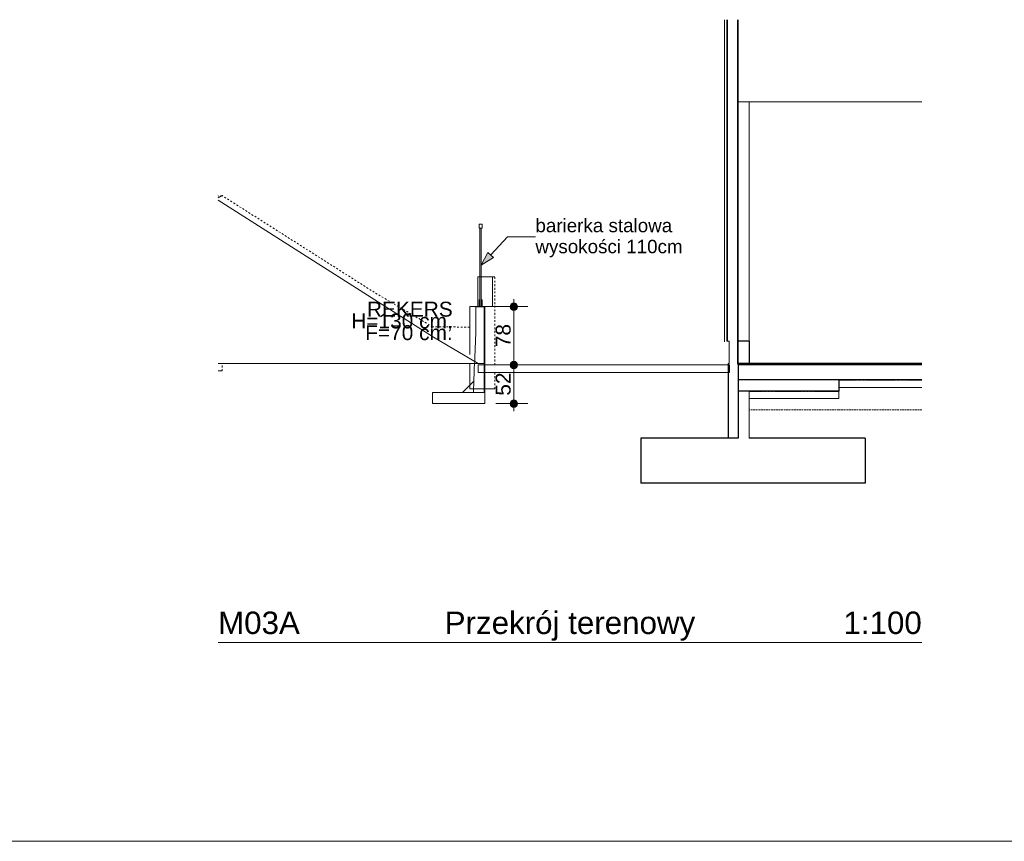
# Model space of a CAD drawing. Extents: x 250 to 10950, y 49 to 2920.
# Tile 11 of 23: x 8314 to 9632, y 50 to 1149. Entities that reach past the tile are written whole.
import ezdxf
from ezdxf.enums import TextEntityAlignment as Align
from ezdxf.xclip import XClip

# ---------------------------------------------------------------- set-up
doc = ezdxf.new("R2010")
doc.units = 0
doc.header["$MEASUREMENT"] = 0
doc.header["$XCLIPFRAME"] = 0
for name, pattern in [('Krawędzie ukryte', [34, 24, -10]), ('Przerywana', [48, 24, -24]), ('Przerywana gęsta', [18, 12, -6]), ('Wipeout_Contour', [10000, 0, -10000])]:
    doc.linetypes.add(name, pattern=pattern)
for name, color, linetype in [('FORMA - Arch 01 - 820-G Rysunki Obrazki', 7, 'Continuous'), ('M03A_Przekrój terenowy_2_0', 7, 'Continuous'), ('M03A_Przekrój terenowy_2_01FORMA - PZT - Inne obiekty', 7, 'Continuous'), ('M03A_Przekrój terenowy_2_09FORMA  - nawierzchnie MODEL', 7, 'Continuous'), ('M03A_Przekrój terenowy_2__FORMA - struktura elewacja', 7, 'Continuous'), ('M03A_Przekrój terenowy_2_FORMA - Arch 01 - 220-A Ściany', 7, 'Continuous'), ('M03A_Przekrój terenowy_2_FORMA - Arch 02 - Strefy', 7, 'Continuous'), ('M03A_Przekrój terenowy_2_FORMA - Arch 02 - Ściany zewnętrzne', 7, 'Continuous')]:
    doc.layers.add(name, color=color, linetype=linetype)
doc.styles.add('STYL_AUTOMATYCZNY_10', font='arial.ttf')
doc.styles.add('STYL_AUTOMATYCZNY_2', font='arial.ttf')

# ---------------------------------------------------------------- blocks, each defined once
blk = doc.blocks.new('Rysunek_3_2', base_point=(29094828.1, 689.4))
at = {"layer": 'M03A_Przekrój terenowy_2_0', "linetype": 'Continuous', "lineweight": 0, "true_color": 0x000000}
for points in [[(8931.8, 821), (8948.2, 831.3), (8940.8, 838.1)], [(8970.4, 765.5), (8970.8, 763.5), (8971.8, 761.9), (8973.5, 760.8), (8975.4, 760.5), (8977.3, 760.8), (8978.9, 761.9), (8980, 763.5), (8980.4, 765.5), (8980, 767.4), (8978.9, 769), (8977.3, 770.1), (8975.4, 770.5), (8973.5, 770.1), (8971.8, 769), (8970.8, 767.4)], [(8970.4, 687.4), (8970.8, 685.5), (8971.8, 683.9), (8973.5, 682.8), (8975.4, 682.4), (8977.3, 682.8), (8978.9, 683.9), (8980, 685.5), (8980.4, 687.4), (8980, 689.3), (8978.9, 691), (8977.3, 692), (8975.4, 692.4), (8973.5, 692), (8971.8, 691), (8970.8, 689.3)], [(8970.4, 635.7), (8970.8, 633.8), (8971.8, 632.2), (8973.5, 631.1), (8975.4, 630.7), (8977.3, 631.1), (8978.9, 632.2), (8980, 633.8), (8980.4, 635.7), (8980, 637.6), (8978.9, 639.2), (8977.3, 640.3), (8975.4, 640.7), (8973.5, 640.3), (8971.8, 639.2), (8970.8, 637.6)]]:
    blk.add_hatch(color=18, dxfattribs=at).paths.add_polyline_path(points)
at = {"layer": 'M03A_Przekrój terenowy_2_0', "color": 7, "linetype": 'Continuous', "lineweight": 13, "ltscale": 0.1}
for p, q in [((8932.9, 875.7), (8928.8, 875.7)), ((8928.8, 870.7), (8928.8, 875.7)), ((8932.9, 870.7), (8928.8, 870.7)), ((8932.9, 870.7), (8932.9, 875.7)), ((8944.5, 834.7), (8966.8, 858.9)), ((8966.8, 858.9), (9004.3, 858.9)), ((8931.8, 821), (8940.8, 838.1)), ((8931.8, 821), (8948.2, 831.3)), ((8940.8, 838.1), (8948.2, 831.3)), ((8975.4, 770.5), (8975.4, 775.5)), ((8994.1, 765.5), (8980.4, 765.5)), ((8975.4, 692.4), (8975.4, 760.5)), ((8994.1, 687.4), (8980.4, 687.4)), ((9521.5, 689.4), (9521.5, 687.4)), ((8975.4, 640.7), (8975.4, 682.4)), ((8866.4, 635.7), (8866.4, 650.7)), ((9521.5, 657.4), (9410.5, 657.4)), ((8924.9, 635.7), (8866.4, 635.7)), ((8924.9, 635.7), (8936.4, 635.7)), ((8970.4, 635.7), (8951.4, 635.7)), ((8994.1, 635.7), (8980.4, 635.7)), ((9410.5, 642.4), (9290.5, 642.4)), ((8975.4, 625.7), (8975.4, 630.7))]:
    blk.add_line(p, q, dxfattribs=at)
at = {"layer": 'M03A_Przekrój terenowy_2_0', "color": 7, "linetype": 'Continuous', "lineweight": 25, "ltscale": 0.1}
for p, q in [((9275.4, 689.4), (9275.4, 687.4)), ((9275.5, 689.4), (9275.5, 687.4)), ((9410.5, 667.4), (9275.5, 667.4)), ((9521.5, 667.4), (9410.5, 667.4)), ((9410.5, 657.4), (9410.5, 652.4)), ((9145.5, 589.4), (9145.5, 529.4)), ((9262.5, 589.4), (9145.5, 589.4)), ((9445.5, 589.4), (9290.5, 589.4)), ((9445.5, 589.4), (9445.5, 529.4)), ((9445.5, 529.4), (9145.5, 529.4))]:
    blk.add_line(p, q, dxfattribs=at)
at = {"layer": 'M03A_Przekrój terenowy_2_0', "color": 7, "linetype": 'Przerywana gęsta', "lineweight": 15, "ltscale": 0.1}
for p, q in [((9521.5, 667), (9410.5, 667)), ((9410.5, 652), (9290.5, 652))]:
    blk.add_line(p, q, dxfattribs=at)
at = {"layer": 'M03A_Przekrój terenowy_2_0', "color": 7, "linetype": 'Krawędzie ukryte', "lineweight": 13, "ltscale": 0.1}
for p, q in [((9410.5, 627.4), (9290.5, 627.4)), ((9521.5, 627.4), (9410.5, 627.4))]:
    blk.add_line(p, q, dxfattribs=at)
at = {"layer": 'M03A_Przekrój terenowy_2_0', "color": 7, "linetype": 'Continuous', "lineweight": 25, "ltscale": 0.1, "flags": 128}
for points in [[(9521.5, 689.4), (9410.5, 689.4), (9290.5, 689.4), (9275.5, 689.4)], [(9521.5, 687.4), (9410.5, 687.4), (9275.5, 687.4)], [(9410.5, 667.4), (9410.5, 667), (9410.5, 657.4)], [(9410.5, 652.4), (9290.5, 652.4), (9275.5, 652.4)], [(9275.5, 589.4), (9262.9, 589.4), (9262.5, 589.4)]]:
    blk.add_lwpolyline(points, dxfattribs=at)
at = {"layer": 'M03A_Przekrój terenowy_2_0', "color": 7, "linetype": 'Continuous', "lineweight": 13, "ltscale": 0.1, "flags": 128}
for points in [[(9521.5, 687.4), (9521.5, 667.4), (9521.5, 667), (9521.5, 657.4), (9521.5, 627.4), (9521.5, 597.4)], [(9410.5, 652.4), (9410.5, 652), (9410.5, 642.4)]]:
    blk.add_lwpolyline(points, dxfattribs=at)
at = {"layer": 'M03A_Przekrój terenowy_2_0', "color": 7, "linetype": 'Continuous', "lineweight": 13, "ltscale": 0.1}
for centre in [(8975.4, 765.5), (8975.4, 687.4), (8975.4, 635.7)]:
    blk.add_circle(centre, 5, dxfattribs=at)
at = {"layer": 'M03A_Przekrój terenowy_2_09FORMA  - nawierzchnie MODEL', "color": 7, "linetype": 'Continuous', "lineweight": 18, "ltscale": 0.1}
blk.add_line((9264, 687.4), (9264, 677.4), dxfattribs=at)
at = {"layer": 'M03A_Przekrój terenowy_2__FORMA - struktura elewacja', "color": 7, "linetype": 'Continuous', "lineweight": 15, "ltscale": 0.1}
for p, q in [((9257.3, 1149.5), (9257.3, 718.5)), ((9257.4, 718.5), (9257.4, 1149.5))]:
    blk.add_line(p, q, dxfattribs=at)
at = {"layer": 'M03A_Przekrój terenowy_2_FORMA - Arch 01 - 220-A Ściany', "color": 7, "linetype": 'Continuous', "lineweight": 15, "ltscale": 0.1}
for p, q in [((9260.5, 1149.5), (9260.5, 1039.4)), ((9260.5, 1039.4), (9260.5, 719.4)), ((9263.5, 719.4), (9263.5, 689.4)), ((9275.4, 689.4), (9275, 689.4))]:
    blk.add_line(p, q, dxfattribs=at)
at = {"layer": 'M03A_Przekrój terenowy_2_FORMA - Arch 01 - 220-A Ściany', "color": 7, "linetype": 'Continuous', "lineweight": 25, "ltscale": 0.1}
for p, q in [((9261, 1149.5), (9261, 1039.4)), ((9261, 1039.4), (9261, 719.4))]:
    blk.add_line(p, q, dxfattribs=at)
at = {"layer": 'M03A_Przekrój terenowy_2_FORMA - Arch 01 - 220-A Ściany', "color": 7, "linetype": 'Continuous', "lineweight": 15, "ltscale": 0.1, "flags": 128}
blk.add_lwpolyline([(9263.5, 719.4), (9261, 719.4), (9260.5, 719.4)], dxfattribs=at)
at = {"layer": 'M03A_Przekrój terenowy_2_FORMA - Arch 02 - Strefy', "color": 7, "linetype": 'Continuous', "lineweight": 13, "ltscale": 0.1}
blk.add_line((9521.5, 1039.4), (9521.5, 689.4), dxfattribs=at)
at = {"layer": 'M03A_Przekrój terenowy_2_FORMA - Arch 02 - Ściany zewnętrzne', "color": 7, "linetype": 'Continuous', "lineweight": 13, "ltscale": 0.1}
for p, q in [((9262.5, 689.4), (9262.5, 589.4)), ((9262.9, 689.4), (9262.9, 589.4)), ((9290.5, 642.4), (9290.5, 589.4))]:
    blk.add_line(p, q, dxfattribs=at)
at = {"layer": 'M03A_Przekrój terenowy_2_FORMA - Arch 02 - Ściany zewnętrzne', "color": 7, "linetype": 'Continuous', "lineweight": 13, "ltscale": 0.1, "flags": 128}
for points in [[(9263.5, 689.4), (9262.9, 689.4), (9262.5, 689.4)], [(9290.5, 652.4), (9290.5, 652), (9290.5, 642.4)]]:
    blk.add_lwpolyline(points, dxfattribs=at)
at = {"layer": 'M03A_Przekrój terenowy_2_FORMA - Arch 02 - Ściany zewnętrzne', "color": 7, "linetype": 'Continuous', "lineweight": 25, "ltscale": 0.1, "flags": 128}
blk.add_lwpolyline([(9275.5, 687.4), (9275.5, 667.4), (9275.5, 652.4), (9275.5, 589.4)], dxfattribs=at)
at = {"layer": 'M03A_Przekrój terenowy_2_0', "color": 7, "linetype": 'Continuous', "lineweight": 13, "insert": (9004.3, 857.3), "char_height": 18, "width": 254.39, "attachment_point": 4, "line_spacing_factor": 0.937578, "style": 'STYL_AUTOMATYCZNY_10'}
blk.add_mtext('\\A1;{\\pql;\\fArial|b0|i0|c238|p0;\\W1.000000;barierka stalowa \\fArial|b0|i0|c238|p0;\\W1.000000;wysokości 110cm}', dxfattribs=at)
at = {"color": 254, "linetype": 'Wipeout_Contour', "lineweight": 0, "ltscale": 35918.857611}
blk.add_wipeout([(8947, 805.5), (8947, 687.4), (8949.9, 687.4), (8949.9, 805.5)], dxfattribs=at).dxf.layer = 'M03A_Przekrój terenowy_2_01FORMA - PZT - Inne obiekty'
at = {"color": 254, "linetype": 'Wipeout_Contour', "lineweight": 0, "ltscale": 35892.931111}
blk.add_wipeout([(8949.9, 677.4), (8947, 677.4), (8947, 655.5), (8949.9, 655.5)], dxfattribs=at).dxf.layer = 'M03A_Przekrój terenowy_2_01FORMA - PZT - Inne obiekty'
at = {"color": 254, "linetype": 'Wipeout_Contour', "lineweight": 0, "ltscale": 25889.666985}
blk.add_wipeout([(8584.9, 914.1), (8579.5, 913.5), (8579.5, 911.3)], dxfattribs=at).dxf.layer = 'M03A_Przekrój terenowy_2_09FORMA  - nawierzchnie MODEL'
at = {"color": 254, "linetype": 'Wipeout_Contour', "lineweight": 0, "ltscale": 34437.709427}
blk.add_wipeout([(8584.9, 689.4), (8579.5, 689.4), (8579.5, 679.4), (8584.9, 679.4)], dxfattribs=at).dxf.layer = 'M03A_Przekrój terenowy_2_09FORMA  - nawierzchnie MODEL'
at = {"color": 254, "linetype": 'Wipeout_Contour', "lineweight": 0, "ltscale": 37303.496453}
blk.add_wipeout([(9275.5, 719.4), (9290.5, 719.4), (9290.5, 1039.4), (9275.5, 1039.4)], dxfattribs=at).dxf.layer = 'M03A_Przekrój terenowy_2_FORMA - Arch 01 - 220-A Ściany'
at = {"layer": 'M03A_Przekrój terenowy_2_09FORMA  - nawierzchnie MODEL', "color": 7, "linetype": 'Przerywana', "lineweight": 13, "ltscale": 0.1}
blk.add_line((8584.9, 679.4), (8584.9, 689.4), dxfattribs=at)
at = {"layer": 'M03A_Przekrój terenowy_2_09FORMA  - nawierzchnie MODEL', "color": 251, "linetype": 'Continuous', "lineweight": 13, "ltscale": 0.1, "true_color": 0x606060}
blk.add_line((8579.5, 679.4), (8584.9, 679.4), dxfattribs=at)
at = {"layer": 'M03A_Przekrój terenowy_2_FORMA - Arch 01 - 220-A Ściany', "color": 7, "linetype": 'Continuous', "lineweight": 25, "ltscale": 0.1}
for p, q in [((9275, 1149.5), (9275, 1039.4)), ((9275, 1039.4), (9275, 689.4))]:
    blk.add_line(p, q, dxfattribs=at)
at = {"layer": 'M03A_Przekrój terenowy_2_FORMA - Arch 01 - 220-A Ściany', "color": 7, "linetype": 'Continuous', "lineweight": 15, "ltscale": 0.1}
for p, q in [((9275.5, 1149.5), (9275.5, 1039.4)), ((9275.5, 1039.4), (9275.5, 719.4)), ((9275.5, 719.4), (9275.5, 689.4))]:
    blk.add_line(p, q, dxfattribs=at)
at = {"layer": 'M03A_Przekrój terenowy_2_FORMA - Arch 01 - 220-A Ściany', "color": 7, "linetype": 'Continuous', "lineweight": 13, "ltscale": 0.1}
blk.add_line((9275.5, 1039.4), (9290.5, 1039.4), dxfattribs=at)
at = {"layer": 'M03A_Przekrój terenowy_2_FORMA - Arch 02 - Strefy', "color": 7, "linetype": 'Continuous', "lineweight": 13, "ltscale": 0.1}
for p, q in [((9290.5, 1039.4), (9290.5, 719.4)), ((9521.5, 1039.4), (9290.5, 1039.4))]:
    blk.add_line(p, q, dxfattribs=at)
at = {"layer": 'M03A_Przekrój terenowy_2_FORMA - Arch 02 - Ściany zewnętrzne', "color": 7, "linetype": 'Continuous', "lineweight": 25, "ltscale": 0.1}
for q in [(9275.5, 719.4), (9290.5, 689.4)]:
    blk.add_line((9290.5, 719.4), q, dxfattribs=at)
at = {"color": 254, "linetype": 'Wipeout_Contour', "lineweight": 0, "ltscale": 35865.53338}
blk.add_wipeout([(8936.2, 677.4), (8936.2, 655.5), (8947, 655.5), (8947, 677.4)], dxfattribs=at).dxf.layer = 'M03A_Przekrój terenowy_2_01FORMA - PZT - Inne obiekty'
at = {"color": 254, "linetype": 'Wipeout_Contour', "lineweight": 0, "ltscale": 43610.113115}
blk.add_wipeout([(8584.9, 914.1), (8579.5, 911.3), (8579.5, 907.9), (8867.7, 724.8), (8788.5, 784.7)], dxfattribs=at).dxf.layer = 'M03A_Przekrój terenowy_2_09FORMA  - nawierzchnie MODEL'
at = {"layer": 'M03A_Przekrój terenowy_2_01FORMA - PZT - Inne obiekty', "color": 7, "linetype": 'Przerywana', "lineweight": 13, "ltscale": 0.1}
blk.add_line((8949.9, 655.5), (8949.9, 677.4), dxfattribs=at)
at = {"layer": 'M03A_Przekrój terenowy_2_01FORMA - PZT - Inne obiekty', "color": 1, "linetype": 'Continuous', "lineweight": 13, "ltscale": 0.1}
blk.add_line((8947, 655.5), (8949.9, 655.5), dxfattribs=at)
at = {"layer": 'M03A_Przekrój terenowy_2_09FORMA  - nawierzchnie MODEL', "color": 7, "linetype": 'Przerywana', "lineweight": 13, "ltscale": 0.1}
blk.add_line((8584.9, 914.1), (8579.5, 913.5), dxfattribs=at)
at = {"layer": 'M03A_Przekrój terenowy_2_09FORMA  - nawierzchnie MODEL', "color": 251, "linetype": 'Continuous', "lineweight": 13, "ltscale": 0.1, "true_color": 0x606060}
blk.add_line((8579.5, 911.3), (8584.9, 914.1), dxfattribs=at)
at = {"layer": 'M03A_Przekrój terenowy_2_0', "color": 7, "linetype": 'Continuous', "lineweight": 13, "insert": (8971.4, 646.3), "char_height": 20, "width": 30.509, "attachment_point": 7, "rotation": 90, "style": 'STYL_AUTOMATYCZNY_10'}
blk.add_mtext('\\A1;{\\pql;\\fArial|b0|i0|c238|p0;\\W1.000000;52}', dxfattribs=at)
at = {"color": 254, "linetype": 'Wipeout_Contour', "lineweight": 0, "ltscale": 62421.568869}
blk.add_wipeout([(8866.8, 738.5), (8788.5, 784.7), (8867.7, 724.8), (8927.6, 689.4), (8936.2, 689.4), (8916.3, 701.3), (8916.3, 703.5)], dxfattribs=at).dxf.layer = 'M03A_Przekrój terenowy_2_09FORMA  - nawierzchnie MODEL'
at = {"layer": 'M03A_Przekrój terenowy_2_09FORMA  - nawierzchnie MODEL', "color": 7, "linetype": 'Przerywana', "lineweight": 13, "ltscale": 0.1}
blk.add_line((8788.5, 784.7), (8584.9, 914.1), dxfattribs=at)
at = {"layer": 'M03A_Przekrój terenowy_2_0', "color": 7, "linetype": 'Continuous', "lineweight": 13, "insert": (8893.6, 751.8), "char_height": 20, "attachment_point": 9, "style": 'STYL_AUTOMATYCZNY_2'}
blk.add_mtext('\\A1;{\\pqr;\\fArial|b0|i0|c238|p0;\\W1.000000;REKERS}', dxfattribs=at)
at = {"color": 254, "linetype": 'Wipeout_Contour', "lineweight": 0, "ltscale": 35885.87049}
blk.add_wipeout([(8927, 805.5), (8927, 765.5), (8947, 765.5), (8947, 805.5)], dxfattribs=at).dxf.layer = 'M03A_Przekrój terenowy_2_01FORMA - PZT - Inne obiekty'
at = {"color": 254, "linetype": 'Wipeout_Contour', "lineweight": 0, "ltscale": 26787.760081}
blk.add_wipeout([(8916.3, 738.1), (8866.8, 738.5), (8916.3, 703.5)], dxfattribs=at).dxf.layer = 'M03A_Przekrój terenowy_2_09FORMA  - nawierzchnie MODEL'
at = {"layer": 'M03A_Przekrój terenowy_2_0', "color": 7, "linetype": 'Continuous', "lineweight": 13, "ltscale": 0.1}
for p, q in [((8929.8, 774.5), (8928.8, 774.5)), ((8932.9, 774.5), (8931.8, 774.5))]:
    blk.add_line(p, q, dxfattribs=at)
at = {"layer": 'M03A_Przekrój terenowy_2_01FORMA - PZT - Inne obiekty', "color": 1, "linetype": 'Continuous', "lineweight": 13, "ltscale": 0.1}
for p, q in [((8927, 805.5), (8947, 805.5)), ((8947, 805.5), (8949.9, 805.5))]:
    blk.add_line(p, q, dxfattribs=at)
at = {"layer": 'M03A_Przekrój terenowy_2_09FORMA  - nawierzchnie MODEL', "color": 7, "linetype": 'Przerywana', "lineweight": 13, "ltscale": 0.1}
blk.add_line((8866.8, 738.5), (8788.5, 784.7), dxfattribs=at)
at = {"layer": 'M03A_Przekrój terenowy_2_0', "color": 7, "linetype": 'Continuous', "lineweight": 13, "char_height": 20, "attachment_point": 9, "style": 'STYL_AUTOMATYCZNY_2'}
for s, insert in [('\\A1;{\\pqr;\\fArial|b0|i0|c238|p0;\\W1.000000;H=130 cm,  }', (8893.6, 732.6)), ('\\A1;{\\pqr;\\fArial|b0|i0|c238|p0;\\W1.000000;F=70 cm.}', (8893.6, 720.4))]:
    blk.add_mtext(s, dxfattribs=dict(at, insert=insert))
at = {"color": 254, "linetype": 'Wipeout_Contour', "lineweight": 0, "ltscale": 35884.479624}
blk.add_wipeout([(8936.2, 687.4), (8947, 687.4), (8947, 765.5), (8936.2, 765.5)], dxfattribs=at).dxf.layer = 'M03A_Przekrój terenowy_2_01FORMA - PZT - Inne obiekty'
at = {"layer": 'M03A_Przekrój terenowy_2_0', "color": 7, "linetype": 'Continuous', "lineweight": 13, "ltscale": 0.1}
blk.add_line((8970.4, 687.4), (8951.2, 687.4), dxfattribs=at)
at = {"layer": 'M03A_Przekrój terenowy_2_01FORMA - PZT - Inne obiekty', "color": 1, "linetype": 'Continuous', "lineweight": 13, "ltscale": 0.1}
blk.add_line((8947, 805.5), (8947, 765.5), dxfattribs=at)
at = {"layer": 'M03A_Przekrój terenowy_2_01FORMA - PZT - Inne obiekty', "color": 7, "linetype": 'Przerywana', "lineweight": 13, "ltscale": 0.1}
blk.add_line((8949.9, 687.4), (8949.9, 805.5), dxfattribs=at)
at = {"layer": 'M03A_Przekrój terenowy_2_0', "color": 7, "linetype": 'Continuous', "lineweight": 13, "insert": (8971.4, 711.2), "char_height": 20, "width": 30.509, "attachment_point": 7, "rotation": 90, "style": 'STYL_AUTOMATYCZNY_10'}
blk.add_mtext('\\A1;{\\pql;\\fArial|b0|i0|c238|p0;\\W1.000000;78}', dxfattribs=at)
at = {"color": 254, "linetype": 'Wipeout_Contour', "lineweight": 0, "ltscale": 35824.561945}
blk.add_wipeout([(8916.3, 701.3), (8936.2, 689.4), (8936.2, 765.5), (8916.3, 765.5)], dxfattribs=at).dxf.layer = 'M03A_Przekrój terenowy_2_01FORMA - PZT - Inne obiekty'
at = {"layer": 'M03A_Przekrój terenowy_2_0', "color": 7, "linetype": 'Continuous', "lineweight": 13, "ltscale": 0.1}
for p, q in [((8929.8, 765.2), (8929.8, 870.7)), ((8931.8, 765.2), (8931.8, 870.7)), ((8924.4, 765.2), (8924.9, 765.7)), ((8935.9, 765.2), (8924.4, 765.2)), ((8924.4, 765.2), (8924.4, 730.7)), ((8935.9, 765.7), (8924.9, 765.7)), ((8928.8, 774.5), (8928.8, 765.2)), ((8970.4, 765.5), (8932.8, 765.5)), ((8932.9, 774.5), (8932.9, 765.2)), ((8936.4, 765.2), (8935.9, 765.7)), ((8936.2, 765.5), (8935.9, 765.2))]:
    blk.add_line(p, q, dxfattribs=at)
at = {"layer": 'M03A_Przekrój terenowy_2_01FORMA - PZT - Inne obiekty', "color": 1, "linetype": 'Continuous', "lineweight": 13, "ltscale": 0.1}
for p, q in [((8927, 765.5), (8927, 805.5)), ((8916.3, 765.5), (8936.2, 765.5)), ((8916.3, 701.3), (8916.3, 765.5)), ((8936.2, 765.5), (8947, 765.5))]:
    blk.add_line(p, q, dxfattribs=at)
at = {"layer": 'M03A_Przekrój terenowy_2_09FORMA  - nawierzchnie MODEL', "color": 7, "linetype": 'Przerywana', "lineweight": 13, "ltscale": 0.1}
blk.add_line((8916.3, 738.1), (8866.8, 738.5), dxfattribs=at)
at = {"color": 254, "linetype": 'Wipeout_Contour', "lineweight": 0, "ltscale": 71636.840151}
blk.add_wipeout([(8916.3, 655.5), (8936.2, 655.5), (8936.2, 677.4), (8927.6, 677.4), (8927.6, 687.4), (8936.2, 687.4), (8936.2, 689.4), (8916.3, 689.4)], dxfattribs=at).dxf.layer = 'M03A_Przekrój terenowy_2_01FORMA - PZT - Inne obiekty'
at = {"layer": 'M03A_Przekrój terenowy_2_0', "color": 7, "linetype": 'Continuous', "lineweight": 13, "ltscale": 0.1}
for p, q in [((8935.9, 650.7), (8935.9, 765.2)), ((8936.4, 635.7), (8936.4, 765.2)), ((8921.4, 650.7), (8924.4, 730.7)), ((8906.8, 650.8), (8921.8, 665.8)), ((8866.4, 650.7), (8936.4, 650.7))]:
    blk.add_line(p, q, dxfattribs=at)
at = {"layer": 'M03A_Przekrój terenowy_2_01FORMA - PZT - Inne obiekty', "color": 1, "linetype": 'Continuous', "lineweight": 13, "ltscale": 0.1}
for p, q in [((8936.2, 765.5), (8936.2, 687.4)), ((8916.3, 655.5), (8916.3, 689.4)), ((8936.2, 677.4), (8936.2, 655.5)), ((8936.2, 655.5), (8916.3, 655.5)), ((8936.2, 655.5), (8947, 655.5))]:
    blk.add_line(p, q, dxfattribs=at)
at = {"layer": 'M03A_Przekrój terenowy_2_09FORMA  - nawierzchnie MODEL', "color": 7, "linetype": 'Continuous', "lineweight": 18, "ltscale": 0.1}
for p, q in [((8927.6, 689.4), (8579.5, 689.4)), ((8927.6, 687.4), (8927.6, 677.4)), ((9264, 687.4), (8927.6, 687.4)), ((9264, 677.4), (8927.6, 677.4))]:
    blk.add_line(p, q, dxfattribs=at)
at = {"layer": 'M03A_Przekrój terenowy_2_09FORMA  - nawierzchnie MODEL', "color": 251, "linetype": 'Continuous', "lineweight": 13, "ltscale": 0.1, "true_color": 0x606060}
blk.add_line((8927.6, 689.4), (8936.2, 689.4), dxfattribs=at)
at = {"layer": 'M03A_Przekrój terenowy_2_09FORMA  - nawierzchnie MODEL', "color": 7, "linetype": 'Continuous', "lineweight": 18, "ltscale": 0.1, "flags": 128}
blk.add_lwpolyline([(8579.5, 907.9), (8867.7, 724.8), (8927.6, 689.4)], dxfattribs=at)
blk = doc.blocks.new('Wbudowany tytuł rysunku[2]', base_point=(8579.5, 414.2))
at = {"layer": 'FORMA - Arch 01 - 820-G Rysunki Obrazki', "color": 7, "linetype": 'Continuous', "lineweight": 13, "ltscale": 0.1}
blk.add_line((8579.5, 316.2), (9521.5, 316.2), dxfattribs=at)
at = {"layer": 'FORMA - Arch 01 - 820-G Rysunki Obrazki', "color": 7, "lineweight": 13, "style": 'STYL_AUTOMATYCZNY_10'}
blk.add_attdef('AC_DrawingNumber', text='', height=30, dxfattribs=at).set_placement((8579.5, 357.4), align=Align.TOP_LEFT)
blk.add_attdef('AC_DrawingName', text='', height=30, dxfattribs=at).set_placement((9050.5, 357.4), align=Align.TOP_CENTER)
blk.add_attdef('AC_DrawingScale', text='', height=30, dxfattribs=at).set_placement((9521.5, 357.4), align=Align.TOP_RIGHT)

msp = doc.modelspace()

# ---------------------------------------------------------------- linework, layer by layer
at = {"color": 7, "linetype": 'Continuous', "lineweight": 13, "ltscale": 0.1}
msp.add_line((10950, 50), (250, 50), dxfattribs=at)

# ---------------------------------------------------------------- block references
at = {"layer": 'FORMA - Arch 01 - 820-G Rysunki Obrazki', "color": 7, "linetype": 'Continuous', "lineweight": 13, "ltscale": 0.1}
ref = msp.add_blockref('Rysunek_3_2', (29094828.1, 689.4), dxfattribs=at)
XClip(ref).set_block_clipping_path([(8579.499804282, 414.240774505), (9521.4946782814, 1149.4914521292)])
at = {"layer": 'FORMA - Arch 01 - 820-G Rysunki Obrazki', "color": 7, "lineweight": 13}
msp.add_blockref('Wbudowany tytuł rysunku[2]', (8579.5, 414.2), dxfattribs=at).add_auto_attribs({'AC_DrawingName': 'Przekrój terenowy', 'AC_DrawingNumber': 'M03A', 'AC_DrawingScale': '1:100'})

doc.saveas('drawing.dxf')
